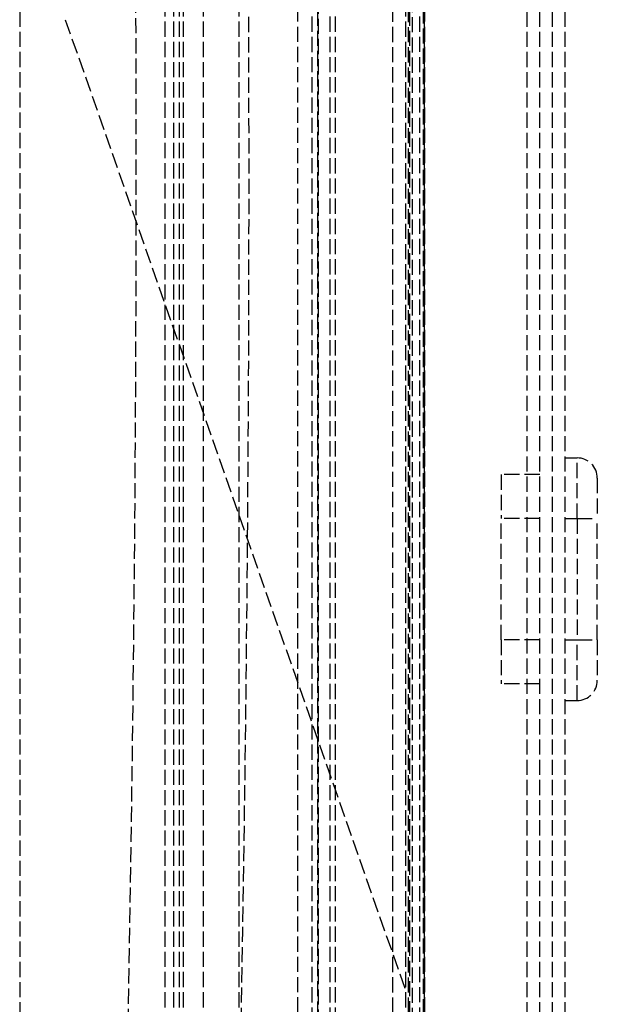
# Model space of a CAD drawing. Header units: millimetres. Extents: x 0 to 388, y -3 to 488.
# Tile 12 of 14: x 331 to 388, y 90 to 188. Entities that reach past the tile are written whole.
import ezdxf

# ---------------------------------------------------------------- set-up
doc = ezdxf.new("R2010")
doc.units = ezdxf.units.MM
doc.header["$LTSCALE"] = 10
doc.linetypes.add('ALLCAD_Strich', pattern=[0.2, 0.15, -0.05])
doc.layers.add('BESCH_KONT_sich_schn_grun_2d', color=10, linetype='Continuous')

msp = doc.modelspace()

# ---------------------------------------------------------------- linework, layer by layer
at = {"layer": 'BESCH_KONT_sich_schn_grun_2d', "linetype": 'ALLCAD_Strich'}
for p, q in [((353, 0), (353, 488)), ((369.5, 0), (369.5, 488)), ((369.9, 45.1), (369.9, 488)), ((370.163, 46.442), (370.163, 488)), ((370.859, 488), (370.859, 46.442)), ((331.3, 432.5), (331.3, 6)), ((345.708, 40), (345.708, 345.592)), ((346.55, 40), (346.55, 345.592)), ((347.123, 0), (347.123, 345.592)), ((347.506, 0), (347.506, 345.592)), ((349.487, 0), (349.487, 345.592)), ((360.245, 12.495), (360.245, 332.597)), ((360.77, 332.597), (360.77, 12.495)), ((362.021, 12.492), (362.021, 332.6)), ((358.8, 319), (358.8, 14.282)), ((360.87, 14.282), (360.87, 319)), ((362.546, 12.492), (362.546, 319)), ((368.204, 45.483), (368.204, 319)), ((369.785, 45.463), (369.785, 319)), ((371.25, 45.326), (371.25, 319)), ((371.359, 46.442), (371.359, 319)), ((371.359, 319), (371.359, 46.442)), ((384, 314.5), (384, 87.5)), ((385.25, 314.5), (385.25, 87.5)), ((381.5, 23), (381.5, 310)), ((382.75, 23), (382.75, 310)), ((335.814, 187.692), (369.5, 91.606)), ((385.25, 144.347), (386.45, 144.347)), ((386.45, 138.35), (386.45, 144.347)), ((382.75, 142.693), (378.95, 142.693)), ((378.95, 142.693), (378.95, 138.35)), ((388.45, 142.347), (388.45, 138.35)), ((382.75, 138.35), (378.95, 138.35)), ((378.95, 126.35), (378.95, 138.35)), ((385.25, 138.35), (386.45, 138.35)), ((386.45, 138.35), (388.45, 138.35)), ((386.45, 138.35), (386.45, 126.35)), ((388.45, 126.35), (388.45, 138.35)), ((382.75, 126.35), (378.95, 126.35)), ((378.95, 126.35), (378.95, 122.007)), ((385.25, 126.35), (386.45, 126.35)), ((386.45, 126.35), (388.45, 126.35)), ((386.45, 120.353), (386.45, 126.35)), ((388.45, 126.35), (388.45, 122.353)), ((382.75, 122.007), (378.95, 122.007)), ((385.25, 120.353), (386.45, 120.353))]:
    msp.add_line(p, q, dxfattribs=at)
for centre, start, end in [((386.45, 142.347), 360, 90), ((386.45, 122.353), 270, 0)]:
    msp.add_arc(centre, 2, start, end, dxfattribs=at)
msp.add_open_spline([(351.513, 22.49), (354.828, 122.491), (354.828, 222.601), (351.513, 322.602)], degree=3, dxfattribs=at)
msp.add_open_spline([(341.635, 273.85), (342.386, 240.945), (342.801, 207.011), (342.801, 172.549), (342.801, 138.084), (342.386, 104.149), (341.635, 71.242)], degree=3, knots=[0.004319, 0.004319, 0.004319, 0.004319, 9.878332, 9.878332, 9.878332, 19.752941, 19.752941, 19.752941, 19.752941], dxfattribs=at)

doc.saveas('drawing.dxf')
